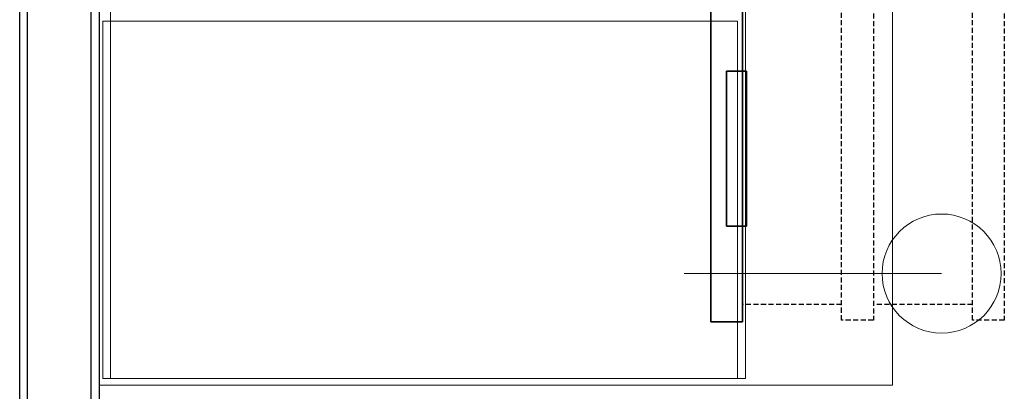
# Model space of a CAD drawing. Header units: millimetres. Extents: x 103872 to 294171, y 5570 to 32737.
# Tile 15 of 117: x 106813 to 108053, y 10784 to 11252. Entities that reach past the tile are written whole.
import ezdxf

# ---------------------------------------------------------------- set-up
doc = ezdxf.new("R2010")
doc.units = ezdxf.units.MM
doc.header["$LTSCALE"] = 2.5
for name, pattern in [('CONTINUA', [0]), ('DASHED', [19.05, 12.7, -6.35]), ('NASCOSTA', [0.381, 0.254, -0.127])]:
    doc.linetypes.add(name, pattern=pattern)
for name, color, linetype, lineweight in [('CKD Equipments', 252, 'Continuous', 0), ('Dimension', 40, 'Continuous', 0), ('EQUIPMENT', 210, 'Continuous', 0), ('FURNITURES', 30, 'Continuous', 15), ('WALL', 132, 'Continuous', 25)]:
    doc.layers.add(name, color=color, linetype=linetype, lineweight=lineweight)
doc.layers.add('IQ_200_3D', color=1, linetype='Continuous')
doc.layers.add('IQ_204_2D', color=7, linetype='CONTINUA')
doc.styles.get("Standard").update_dxf_attribs({"font": 'GOTHIC.TTF'})
doc.dimstyles.new('AJKD_30', dxfattribs={"dimscale": 30, "dimtxt": 2, "dimasz": 1, "dimexe": 0.8, "dimexo": 0.8, "dimgap": 0.5, "dimtad": 1, "dimdec": 0, "dimzin": 0, "dimdsep": 46, "dimtxsty": 'Standard', "dimblk": 'ARCHTICK', "dimcen": 0.125, "dimclrd": 251, "dimclre": 251, "dimclrt": 42, "dimadec": 0, "dimazin": 0, "dimtfac": 1, "dimtdec": 0, "dimtix": 1, "dimtmove": 0, "dimatfit": 3, "dimfxl": 1, "dimtolj": 1, "dimtzin": 0, "dimarcsym": 1})

# ---------------------------------------------------------------- blocks, each defined once
blk = doc.blocks.new('*U43')
at = {"color": 8}
for points in [[(0, 0), (6936.3, 0), (6936.3, -10), (0, -10)], [(0, -100), (6936.3, -100), (6936.3, -90), (0, -90)]]:
    blk.add_lwpolyline(points, close=True, dxfattribs=at)
blk = doc.blocks.new('_ArchTick')
at = {"color": 0, "linetype": 'ByBlock', "const_width": 0.15}
blk.add_lwpolyline([(-0.5, -0.5), (0.5, 0.5)], dxfattribs=at)
blk = doc.blocks.new('ARCH')
at = {"layer": 'CKD Equipments', "color": 8}
for points in [[(115735.4, 12600.2), (115735.4, 10800.2), (116535.4, 10800.2), (116535.4, 12600.2), (115735.4, 12600.2)], [(115725.4, 11250.2), (115725.4, 10800.2), (116525.4, 10800.2), (116525.4, 11250.2), (115725.4, 11250.2)]]:
    blk.add_lwpolyline(points, dxfattribs=at)
at = {"layer": 'EQUIPMENT', "color": 8, "linetype": 'DASHED', "lineweight": 18, "ltscale": 800}
blk.add_lwpolyline([(115720.8, 13210.6), (115720.8, 10791.8), (116720.8, 10791.8), (116720.8, 13210.6)], close=True, dxfattribs=at)
at = {"layer": 'IQ_200_3D', "color": 8}
for points in [[(116491.5, 10871.4, 430), (116491.5, 10871.4, 650), (116491.5, 11307.4, 650), (116491.5, 11307.4, 430)], [(116491.5, 10871.4, 650), (116531.5, 10871.4, 650), (116531.5, 11307.4, 650), (116491.5, 11307.4, 650)], [(116531.5, 10871.4, 430), (116491.5, 10871.4, 430), (116491.5, 11307.4, 430), (116531.5, 11307.4, 430)], [(116491.5, 10871.4, 205), (116491.5, 10871.4, 425), (116491.5, 11307.4, 425), (116491.5, 11307.4, 205)], [(116491.5, 10871.4, 425), (116531.5, 10871.4, 425), (116531.5, 11307.4, 425), (116491.5, 11307.4, 425)], [(116531.5, 10871.4, 205), (116491.5, 10871.4, 205), (116491.5, 11307.4, 205), (116531.5, 11307.4, 205)], [(116511.5, 10991.9, 599.6), (116511.5, 11186.9, 599.6), (116531.5, 11186.9, 565), (116531.5, 10991.9, 565)], [(116511.5, 10991.9, 599.6), (116531.5, 10991.9, 635), (116531.5, 11186.9, 635), (116511.5, 11186.9, 599.6)], [(116531.5, 11186.9, 635), (116531.5, 11186.9, 565), (116511.5, 11186.9, 599.6)], [(116511.5, 10991.9, 374.6), (116511.5, 11186.9, 374.6), (116531.5, 11186.9, 340), (116531.5, 10991.9, 340)], [(116511.5, 10991.9, 374.6), (116531.5, 10991.9, 410), (116531.5, 11186.9, 410), (116511.5, 11186.9, 374.6)], [(116531.5, 11186.9, 410), (116531.5, 11186.9, 340), (116511.5, 11186.9, 374.6)], [(116531.5, 10991.9, 635), (116536.5, 10991.9, 635), (116536.5, 11186.9, 635), (116531.5, 11186.9, 635)], [(116536.5, 11186.9, 635), (116531.5, 11186.9, 635), (116531.5, 11186.9, 605), (116536.5, 11186.9, 605)], [(116531.5, 11186.9, 605), (116536.5, 11186.9, 605), (116536.5, 10991.9, 605), (116531.5, 10991.9, 605)], [(116531.5, 10991.9, 410), (116536.5, 10991.9, 410), (116536.5, 11186.9, 410), (116531.5, 11186.9, 410)], [(116536.5, 11186.9, 410), (116531.5, 11186.9, 410), (116531.5, 11186.9, 380), (116536.5, 11186.9, 380)], [(116531.5, 11186.9, 380), (116536.5, 11186.9, 380), (116536.5, 10991.9, 380), (116531.5, 10991.9, 380)], [(116536.5, 10991.9, 635), (116536.5, 10991.9, 605), (116536.5, 11186.9, 605), (116536.5, 11186.9, 635)], [(116536.5, 10991.9, 410), (116536.5, 10991.9, 380), (116536.5, 11186.9, 380), (116536.5, 11186.9, 410)], [(116531.5, 10991.9, 635), (116531.5, 10991.9, 565), (116511.5, 10991.9, 599.6)], [(116531.5, 10991.9, 410), (116531.5, 10991.9, 340), (116511.5, 10991.9, 374.6)], [(116536.5, 10991.9, 605), (116531.5, 10991.9, 605), (116531.5, 10991.9, 635), (116536.5, 10991.9, 635)], [(116536.5, 10991.9, 380), (116531.5, 10991.9, 380), (116531.5, 10991.9, 410), (116536.5, 10991.9, 410)], [(116491.5, 10871.4, 650), (116531.5, 10871.4, 650), (116531.5, 10871.4, 430), (116491.5, 10871.4, 430)], [(116491.5, 10871.4, 425), (116531.5, 10871.4, 425), (116531.5, 10871.4, 205), (116491.5, 10871.4, 205)]]:
    blk.add_3dface(points, dxfattribs=at)
at = {"layer": 'IQ_200_3D', "color": 8, "invisible_edges": 5}
for points in [[(116531.5, 10991.9, 565), (116531.5, 10871.4, 430), (116531.5, 11307.4, 430), (116531.5, 11186.9, 565)], [(116531.5, 10871.4, 650), (116531.5, 10991.9, 635), (116531.5, 11186.9, 635), (116531.5, 11307.4, 650)], [(116531.5, 11307.4, 650), (116531.5, 11186.9, 635), (116531.5, 11186.9, 565), (116531.5, 11307.4, 430)], [(116531.5, 10991.9, 340), (116531.5, 10871.4, 205), (116531.5, 11307.4, 205), (116531.5, 11186.9, 340)], [(116531.5, 10871.4, 425), (116531.5, 10991.9, 410), (116531.5, 11186.9, 410), (116531.5, 11307.4, 425)], [(116531.5, 11307.4, 425), (116531.5, 11186.9, 410), (116531.5, 11186.9, 340), (116531.5, 11307.4, 205)], [(116531.5, 10871.4, 650), (116531.5, 10991.9, 635), (116531.5, 10991.9, 565), (116531.5, 10871.4, 430)], [(116531.5, 10871.4, 425), (116531.5, 10991.9, 410), (116531.5, 10991.9, 340), (116531.5, 10871.4, 205)]]:
    blk.add_3dface(points, dxfattribs=at)
at = {"layer": 'IQ_204_2D', "color": 8, "linetype": 'NASCOSTA', "ltscale": 10}
for p, q in [((116656.5, 10893.4), (116531.5, 10893.4)), ((116821.5, 10893.4), (116696.5, 10893.4))]:
    blk.add_line(p, q, dxfattribs=at)
for points in [[(116656.5, 10873.4), (116656.5, 11307.4), (116696.5, 11307.4), (116696.5, 10873.4), (116656.5, 10873.4)], [(116821.5, 10873.4), (116821.5, 11307.4), (116861.5, 11307.4), (116861.5, 10873.4), (116821.5, 10873.4)]]:
    blk.add_lwpolyline(points, dxfattribs=at)
at = {"layer": 'WALL', "color": 8, "xscale": -1, "rotation": 89.99999999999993}
blk.add_blockref('*U43', (115620.8, 13310.6), dxfattribs=at)
at = {"layer": 'FURNITURES', "color": 8}
blk.add_leader([(116782.5, 10932.2, -0.2), (116458, 10932.2, -0.2)], dimstyle='AJKD_30', override={"dimasz": 5, "dimgap": 0.5, "dimtad": 0, "dimldrblk": 'DotBlank', "dimfxl": 0.18, "dimfxlon": 1, "dimarcsym": 2}, dxfattribs=at)

msp = doc.modelspace()

# ---------------------------------------------------------------- block references
at = {"layer": 'Dimension'}
msp.add_blockref('ARCH', (-8808, 0), dxfattribs=at)

doc.saveas('drawing.dxf')
